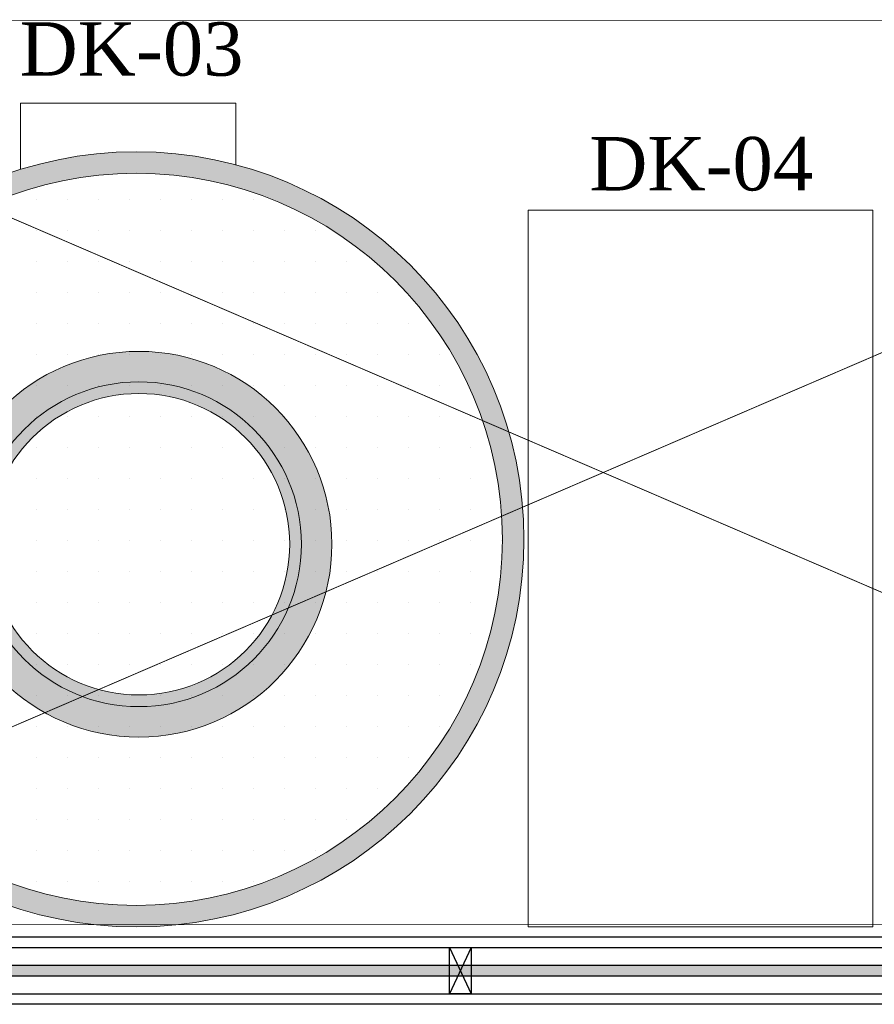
# Model space of a CAD drawing. Extents: x 3940905 to 4145695, y 925352 to 1109797.
# Tile 228 of 256: x 3979573 to 3980565, y 1094633 to 1095777. Entities that reach past the tile are written whole.
import ezdxf

# ---------------------------------------------------------------- set-up
doc = ezdxf.new("R2010")
doc.units = 0
doc.header["$LTSCALE"] = 750
doc.header["$MEASUREMENT"] = 0
doc.linetypes.add('DASHED', pattern=[0.75, 0.5, -0.25])
doc.layers.add('CKD Equipments', color=252, linetype='CONTINUOUS', lineweight=0)
for name, color, linetype in [('CKD-Hood', 1, 'CONTINUOUS'), ('GLASS', 5, 'CONTINUOUS'), ('PARTITION', 16, 'CONTINUOUS'), ('PDF_A - TEXT', 7, 'CONTINUOUS')]:
    doc.layers.add(name, color=color, linetype=linetype)
doc.styles.add('CKD_Dimension Text', font='BOOKOS.TTF')

msp = doc.modelspace()

# ---------------------------------------------------------------- hatches: boundary and pattern name
at = {"layer": 'CKD Equipments', "ltscale": 0.25}
h = msp.add_hatch(color=42, dxfattribs=at)
h.dxf.hatch_style = 1
edge = h.paths.add_edge_path()
edge.add_arc((3979708.7, 1095173.2), 450, 0, 360)
edge = h.paths.add_edge_path(flags=16)
edge.add_arc((3979708.7, 1095173.2), 425, 0, 360)
at = {"layer": 'CKD Equipments', "true_color": 0xff0000}
h = msp.add_hatch(color=1, dxfattribs=at)
edge = h.paths.add_edge_path()
edge.add_arc((3979711.8, 1095167.5), 188.6, -270, 90, ccw=False)
edge = h.paths.add_edge_path()
edge.add_arc((3979711.8, 1095167.5), 175, -270, 90, ccw=False)
edge = h.paths.add_edge_path()
edge.add_arc((3979711.8, 1095167.5), 224, -270, 90, ccw=False)
edge = h.paths.add_edge_path()
edge.add_arc((3979711.8, 1095167.5), 175, -270, 90, ccw=False)
at = {"layer": 'CKD Equipments', "true_color": 0x636466}
h = msp.add_hatch(color=251, dxfattribs=at)
edge = h.paths.add_edge_path(flags=16)
edge.add_arc((3979711.8, 1095167.5), 175, -270, 90, ccw=False)
edge = h.paths.add_edge_path()
edge.add_arc((3979711.8, 1095167.5), 188.6, -270, 90, ccw=False)
at = {"layer": 'GLASS'}
h = msp.add_hatch(color=5, dxfattribs=at)
h.dxf.hatch_style = 1
h.paths.add_polyline_path([(3981359.2, 1094666.3), (3981359.2, 1094678.3), (3979216.6, 1094678.3), (3979216.6, 1094666.3)])
h.paths.add_polyline_path([(3981479.2, 1094678.3), (3981479.2, 1094666.3), (3981525.3, 1094666.3), (3981525.3, 1095108), (3982336.2, 1095108), (3982336.2, 1094666.3), (3984167.3, 1094666.3), (3984167.5, 1095146.5), (3984958.2, 1095146.5), (3984958.2, 1095158.5), (3984155.5, 1095158.5), (3984155.3, 1094678.3), (3982348.2, 1094678.3), (3982348.2, 1095120), (3981513.3, 1095120), (3981513.3, 1094678.3)])

# ---------------------------------------------------------------- linework, layer by layer
at = {"layer": 'CKD Equipments'}
for p, q in [((3979574.4, 1095602.7), (3979574.4, 1095679.5)), ((3979574.4, 1095679.5), (3979824.1, 1095679.5)), ((3979824.1, 1095679.5), (3979824.1, 1095608.2))]:
    msp.add_line(p, q, dxfattribs=at)
at = {"layer": 'CKD Equipments', "color": 7, "linetype": 'Continuous'}
for p, q in [((3979593.1, 1095568.3), (3979593.1, 1095568.3)), ((3979629.1, 1095568.3), (3979629.1, 1095568.3)), ((3979665.1, 1095568.3), (3979665.1, 1095568.3)), ((3979701.1, 1095568.3), (3979701.1, 1095568.3)), ((3979737.1, 1095568.3), (3979737.1, 1095568.3)), ((3979773.1, 1095568.3), (3979773.1, 1095568.3)), ((3979809.1, 1095568.3), (3979809.1, 1095568.3)), ((3979845.1, 1095568.3), (3979845.1, 1095568.3)), ((3979593.1, 1095532.3), (3979593.1, 1095532.3)), ((3979629.1, 1095532.3), (3979629.1, 1095532.3)), ((3979665.1, 1095532.3), (3979665.1, 1095532.3)), ((3979701.1, 1095532.3), (3979701.1, 1095532.3)), ((3979737.1, 1095532.3), (3979737.1, 1095532.3)), ((3979773.1, 1095532.3), (3979773.1, 1095532.3)), ((3979809.1, 1095532.3), (3979809.1, 1095532.3)), ((3979845.1, 1095532.3), (3979845.1, 1095532.3)), ((3979881.1, 1095532.3), (3979881.1, 1095532.3)), ((3979917.1, 1095532.3), (3979917.1, 1095532.3)), ((3979593.1, 1095496.3), (3979593.1, 1095496.3)), ((3979629.1, 1095496.3), (3979629.1, 1095496.3)), ((3979665.1, 1095496.3), (3979665.1, 1095496.3)), ((3979701.1, 1095496.3), (3979701.1, 1095496.3)), ((3979737.1, 1095496.3), (3979737.1, 1095496.3)), ((3979773.1, 1095496.3), (3979773.1, 1095496.3)), ((3979809.1, 1095496.3), (3979809.1, 1095496.3)), ((3979845.1, 1095496.3), (3979845.1, 1095496.3)), ((3979881.1, 1095496.3), (3979881.1, 1095496.3)), ((3979917.1, 1095496.3), (3979917.1, 1095496.3)), ((3979953.1, 1095496.3), (3979953.1, 1095496.3)), ((3979593.1, 1095460.3), (3979593.1, 1095460.3)), ((3979629.1, 1095460.3), (3979629.1, 1095460.3)), ((3979665.1, 1095460.3), (3979665.1, 1095460.3)), ((3979701.1, 1095460.3), (3979701.1, 1095460.3)), ((3979737.1, 1095460.3), (3979737.1, 1095460.3)), ((3979773.1, 1095460.3), (3979773.1, 1095460.3)), ((3979809.1, 1095460.3), (3979809.1, 1095460.3)), ((3979845.1, 1095460.3), (3979845.1, 1095460.3)), ((3979881.1, 1095460.3), (3979881.1, 1095460.3)), ((3979917.1, 1095460.3), (3979917.1, 1095460.3)), ((3979953.1, 1095460.3), (3979953.1, 1095460.3)), ((3979989.1, 1095460.3), (3979989.1, 1095460.3)), ((3979593.1, 1095424.3), (3979593.1, 1095424.3)), ((3979629.1, 1095424.3), (3979629.1, 1095424.3)), ((3979665.1, 1095424.3), (3979665.1, 1095424.3)), ((3979701.1, 1095424.3), (3979701.1, 1095424.3)), ((3979737.1, 1095424.3), (3979737.1, 1095424.3)), ((3979773.1, 1095424.3), (3979773.1, 1095424.3)), ((3979809.1, 1095424.3), (3979809.1, 1095424.3)), ((3979845.1, 1095424.3), (3979845.1, 1095424.3)), ((3979881.1, 1095424.3), (3979881.1, 1095424.3)), ((3979917.1, 1095424.3), (3979917.1, 1095424.3)), ((3979953.1, 1095424.3), (3979953.1, 1095424.3)), ((3979989.1, 1095424.3), (3979989.1, 1095424.3)), ((3980025.1, 1095424.3), (3980025.1, 1095424.3)), ((3979593.1, 1095388.3), (3979593.1, 1095388.3)), ((3979629.1, 1095388.3), (3979629.1, 1095388.3)), ((3979665.1, 1095388.3), (3979665.1, 1095388.3)), ((3979701.1, 1095388.3), (3979701.1, 1095388.3)), ((3979737.1, 1095388.3), (3979737.1, 1095388.3)), ((3979773.1, 1095388.3), (3979773.1, 1095388.3)), ((3979809.1, 1095388.3), (3979809.1, 1095388.3)), ((3979845.1, 1095388.3), (3979845.1, 1095388.3)), ((3979881.1, 1095388.3), (3979881.1, 1095388.3)), ((3979917.1, 1095388.3), (3979917.1, 1095388.3)), ((3979953.1, 1095388.3), (3979953.1, 1095388.3)), ((3979989.1, 1095388.3), (3979989.1, 1095388.3)), ((3980025.1, 1095388.3), (3980025.1, 1095388.3)), ((3980061.1, 1095388.3), (3980061.1, 1095388.3)), ((3979593.1, 1095352.3), (3979593.1, 1095352.3)), ((3979629.1, 1095352.3), (3979629.1, 1095352.3)), ((3979665.1, 1095352.3), (3979665.1, 1095352.3)), ((3979701.1, 1095352.3), (3979701.1, 1095352.3)), ((3979737.1, 1095352.3), (3979737.1, 1095352.3)), ((3979773.1, 1095352.3), (3979773.1, 1095352.3)), ((3979809.1, 1095352.3), (3979809.1, 1095352.3)), ((3979845.1, 1095352.3), (3979845.1, 1095352.3)), ((3979881.1, 1095352.3), (3979881.1, 1095352.3)), ((3979917.1, 1095352.3), (3979917.1, 1095352.3)), ((3979953.1, 1095352.3), (3979953.1, 1095352.3)), ((3979989.1, 1095352.3), (3979989.1, 1095352.3)), ((3980025.1, 1095352.3), (3980025.1, 1095352.3)), ((3980061.1, 1095352.3), (3980061.1, 1095352.3)), ((3979593.1, 1095316.3), (3979593.1, 1095316.3)), ((3979629.1, 1095316.3), (3979629.1, 1095316.3)), ((3979665.1, 1095316.3), (3979665.1, 1095316.3)), ((3979701.1, 1095316.3), (3979701.1, 1095316.3)), ((3979737.1, 1095316.3), (3979737.1, 1095316.3)), ((3979773.1, 1095316.3), (3979773.1, 1095316.3)), ((3979809.1, 1095316.3), (3979809.1, 1095316.3)), ((3979845.1, 1095316.3), (3979845.1, 1095316.3)), ((3979881.1, 1095316.3), (3979881.1, 1095316.3)), ((3979917.1, 1095316.3), (3979917.1, 1095316.3)), ((3979953.1, 1095316.3), (3979953.1, 1095316.3)), ((3979989.1, 1095316.3), (3979989.1, 1095316.3)), ((3980025.1, 1095316.3), (3980025.1, 1095316.3)), ((3980061.1, 1095316.3), (3980061.1, 1095316.3)), ((3980097.1, 1095316.3), (3980097.1, 1095316.3)), ((3979593.1, 1095280.3), (3979593.1, 1095280.3)), ((3979629.1, 1095280.3), (3979629.1, 1095280.3)), ((3979665.1, 1095280.3), (3979665.1, 1095280.3)), ((3979701.1, 1095280.3), (3979701.1, 1095280.3)), ((3979737.1, 1095280.3), (3979737.1, 1095280.3)), ((3979773.1, 1095280.3), (3979773.1, 1095280.3)), ((3979809.1, 1095280.3), (3979809.1, 1095280.3)), ((3979845.1, 1095280.3), (3979845.1, 1095280.3)), ((3979881.1, 1095280.3), (3979881.1, 1095280.3)), ((3979917.1, 1095280.3), (3979917.1, 1095280.3)), ((3979953.1, 1095280.3), (3979953.1, 1095280.3)), ((3979989.1, 1095280.3), (3979989.1, 1095280.3)), ((3980025.1, 1095280.3), (3980025.1, 1095280.3)), ((3980061.1, 1095280.3), (3980061.1, 1095280.3)), ((3980097.1, 1095280.3), (3980097.1, 1095280.3)), ((3979593.1, 1095244.3), (3979593.1, 1095244.3)), ((3979629.1, 1095244.3), (3979629.1, 1095244.3)), ((3979665.1, 1095244.3), (3979665.1, 1095244.3)), ((3979701.1, 1095244.3), (3979701.1, 1095244.3)), ((3979737.1, 1095244.3), (3979737.1, 1095244.3)), ((3979773.1, 1095244.3), (3979773.1, 1095244.3)), ((3979809.1, 1095244.3), (3979809.1, 1095244.3)), ((3979845.1, 1095244.3), (3979845.1, 1095244.3)), ((3979881.1, 1095244.3), (3979881.1, 1095244.3)), ((3979917.1, 1095244.3), (3979917.1, 1095244.3)), ((3979953.1, 1095244.3), (3979953.1, 1095244.3)), ((3979989.1, 1095244.3), (3979989.1, 1095244.3)), ((3980025.1, 1095244.3), (3980025.1, 1095244.3)), ((3980061.1, 1095244.3), (3980061.1, 1095244.3)), ((3980097.1, 1095244.3), (3980097.1, 1095244.3)), ((3979593.1, 1095208.3), (3979593.1, 1095208.3)), ((3979629.1, 1095208.3), (3979629.1, 1095208.3)), ((3979665.1, 1095208.3), (3979665.1, 1095208.3)), ((3979701.1, 1095208.3), (3979701.1, 1095208.3)), ((3979737.1, 1095208.3), (3979737.1, 1095208.3)), ((3979773.1, 1095208.3), (3979773.1, 1095208.3)), ((3979809.1, 1095208.3), (3979809.1, 1095208.3)), ((3979845.1, 1095208.3), (3979845.1, 1095208.3)), ((3979881.1, 1095208.3), (3979881.1, 1095208.3)), ((3979917.1, 1095208.3), (3979917.1, 1095208.3)), ((3979953.1, 1095208.3), (3979953.1, 1095208.3)), ((3979989.1, 1095208.3), (3979989.1, 1095208.3)), ((3980025.1, 1095208.3), (3980025.1, 1095208.3)), ((3980061.1, 1095208.3), (3980061.1, 1095208.3)), ((3980097.1, 1095208.3), (3980097.1, 1095208.3)), ((3979593.1, 1095172.3), (3979593.1, 1095172.3)), ((3979629.1, 1095172.3), (3979629.1, 1095172.3)), ((3979665.1, 1095172.3), (3979665.1, 1095172.3)), ((3979701.1, 1095172.3), (3979701.1, 1095172.3)), ((3979737.1, 1095172.3), (3979737.1, 1095172.3)), ((3979773.1, 1095172.3), (3979773.1, 1095172.3)), ((3979809.1, 1095172.3), (3979809.1, 1095172.3)), ((3979845.1, 1095172.3), (3979845.1, 1095172.3)), ((3979881.1, 1095172.3), (3979881.1, 1095172.3)), ((3979917.1, 1095172.3), (3979917.1, 1095172.3)), ((3979953.1, 1095172.3), (3979953.1, 1095172.3)), ((3979989.1, 1095172.3), (3979989.1, 1095172.3)), ((3980025.1, 1095172.3), (3980025.1, 1095172.3)), ((3980061.1, 1095172.3), (3980061.1, 1095172.3)), ((3980097.1, 1095172.3), (3980097.1, 1095172.3)), ((3980133.1, 1095172.3), (3980133.1, 1095172.3)), ((3979593.1, 1095136.3), (3979593.1, 1095136.3)), ((3979629.1, 1095136.3), (3979629.1, 1095136.3)), ((3979665.1, 1095136.3), (3979665.1, 1095136.3)), ((3979701.1, 1095136.3), (3979701.1, 1095136.3)), ((3979737.1, 1095136.3), (3979737.1, 1095136.3)), ((3979773.1, 1095136.3), (3979773.1, 1095136.3)), ((3979809.1, 1095136.3), (3979809.1, 1095136.3)), ((3979845.1, 1095136.3), (3979845.1, 1095136.3)), ((3979881.1, 1095136.3), (3979881.1, 1095136.3)), ((3979917.1, 1095136.3), (3979917.1, 1095136.3)), ((3979953.1, 1095136.3), (3979953.1, 1095136.3)), ((3979989.1, 1095136.3), (3979989.1, 1095136.3)), ((3980025.1, 1095136.3), (3980025.1, 1095136.3)), ((3980061.1, 1095136.3), (3980061.1, 1095136.3)), ((3980097.1, 1095136.3), (3980097.1, 1095136.3)), ((3979593.1, 1095100.3), (3979593.1, 1095100.3)), ((3979629.1, 1095100.3), (3979629.1, 1095100.3)), ((3979665.1, 1095100.3), (3979665.1, 1095100.3)), ((3979701.1, 1095100.3), (3979701.1, 1095100.3)), ((3979737.1, 1095100.3), (3979737.1, 1095100.3)), ((3979773.1, 1095100.3), (3979773.1, 1095100.3)), ((3979809.1, 1095100.3), (3979809.1, 1095100.3)), ((3979845.1, 1095100.3), (3979845.1, 1095100.3)), ((3979881.1, 1095100.3), (3979881.1, 1095100.3)), ((3979917.1, 1095100.3), (3979917.1, 1095100.3)), ((3979953.1, 1095100.3), (3979953.1, 1095100.3)), ((3979989.1, 1095100.3), (3979989.1, 1095100.3)), ((3980025.1, 1095100.3), (3980025.1, 1095100.3)), ((3980061.1, 1095100.3), (3980061.1, 1095100.3)), ((3980097.1, 1095100.3), (3980097.1, 1095100.3)), ((3979593.1, 1095064.3), (3979593.1, 1095064.3)), ((3979629.1, 1095064.3), (3979629.1, 1095064.3)), ((3979665.1, 1095064.3), (3979665.1, 1095064.3)), ((3979701.1, 1095064.3), (3979701.1, 1095064.3)), ((3979737.1, 1095064.3), (3979737.1, 1095064.3)), ((3979773.1, 1095064.3), (3979773.1, 1095064.3)), ((3979809.1, 1095064.3), (3979809.1, 1095064.3)), ((3979845.1, 1095064.3), (3979845.1, 1095064.3)), ((3979881.1, 1095064.3), (3979881.1, 1095064.3)), ((3979917.1, 1095064.3), (3979917.1, 1095064.3)), ((3979953.1, 1095064.3), (3979953.1, 1095064.3)), ((3979989.1, 1095064.3), (3979989.1, 1095064.3)), ((3980025.1, 1095064.3), (3980025.1, 1095064.3)), ((3980061.1, 1095064.3), (3980061.1, 1095064.3)), ((3980097.1, 1095064.3), (3980097.1, 1095064.3)), ((3979593.1, 1095028.3), (3979593.1, 1095028.3)), ((3979629.1, 1095028.3), (3979629.1, 1095028.3)), ((3979665.1, 1095028.3), (3979665.1, 1095028.3)), ((3979701.1, 1095028.3), (3979701.1, 1095028.3)), ((3979737.1, 1095028.3), (3979737.1, 1095028.3)), ((3979773.1, 1095028.3), (3979773.1, 1095028.3)), ((3979809.1, 1095028.3), (3979809.1, 1095028.3)), ((3979845.1, 1095028.3), (3979845.1, 1095028.3)), ((3979881.1, 1095028.3), (3979881.1, 1095028.3)), ((3979917.1, 1095028.3), (3979917.1, 1095028.3)), ((3979953.1, 1095028.3), (3979953.1, 1095028.3)), ((3979989.1, 1095028.3), (3979989.1, 1095028.3)), ((3980025.1, 1095028.3), (3980025.1, 1095028.3)), ((3980061.1, 1095028.3), (3980061.1, 1095028.3)), ((3980097.1, 1095028.3), (3980097.1, 1095028.3)), ((3979593.1, 1094992.3), (3979593.1, 1094992.3)), ((3979629.1, 1094992.3), (3979629.1, 1094992.3)), ((3979665.1, 1094992.3), (3979665.1, 1094992.3)), ((3979701.1, 1094992.3), (3979701.1, 1094992.3)), ((3979737.1, 1094992.3), (3979737.1, 1094992.3)), ((3979773.1, 1094992.3), (3979773.1, 1094992.3)), ((3979809.1, 1094992.3), (3979809.1, 1094992.3)), ((3979845.1, 1094992.3), (3979845.1, 1094992.3)), ((3979881.1, 1094992.3), (3979881.1, 1094992.3)), ((3979917.1, 1094992.3), (3979917.1, 1094992.3)), ((3979953.1, 1094992.3), (3979953.1, 1094992.3)), ((3979989.1, 1094992.3), (3979989.1, 1094992.3)), ((3980025.1, 1094992.3), (3980025.1, 1094992.3)), ((3980061.1, 1094992.3), (3980061.1, 1094992.3)), ((3979593.1, 1094956.3), (3979593.1, 1094956.3)), ((3979629.1, 1094956.3), (3979629.1, 1094956.3)), ((3979665.1, 1094956.3), (3979665.1, 1094956.3)), ((3979701.1, 1094956.3), (3979701.1, 1094956.3)), ((3979737.1, 1094956.3), (3979737.1, 1094956.3)), ((3979773.1, 1094956.3), (3979773.1, 1094956.3)), ((3979809.1, 1094956.3), (3979809.1, 1094956.3)), ((3979845.1, 1094956.3), (3979845.1, 1094956.3)), ((3979881.1, 1094956.3), (3979881.1, 1094956.3)), ((3979917.1, 1094956.3), (3979917.1, 1094956.3)), ((3979953.1, 1094956.3), (3979953.1, 1094956.3)), ((3979989.1, 1094956.3), (3979989.1, 1094956.3)), ((3980025.1, 1094956.3), (3980025.1, 1094956.3)), ((3980061.1, 1094956.3), (3980061.1, 1094956.3)), ((3979593.1, 1094920.3), (3979593.1, 1094920.3)), ((3979629.1, 1094920.3), (3979629.1, 1094920.3)), ((3979665.1, 1094920.3), (3979665.1, 1094920.3)), ((3979701.1, 1094920.3), (3979701.1, 1094920.3)), ((3979737.1, 1094920.3), (3979737.1, 1094920.3)), ((3979773.1, 1094920.3), (3979773.1, 1094920.3)), ((3979809.1, 1094920.3), (3979809.1, 1094920.3)), ((3979845.1, 1094920.3), (3979845.1, 1094920.3)), ((3979881.1, 1094920.3), (3979881.1, 1094920.3)), ((3979917.1, 1094920.3), (3979917.1, 1094920.3)), ((3979953.1, 1094920.3), (3979953.1, 1094920.3)), ((3979989.1, 1094920.3), (3979989.1, 1094920.3)), ((3980025.1, 1094920.3), (3980025.1, 1094920.3)), ((3979593.1, 1094884.3), (3979593.1, 1094884.3)), ((3979629.1, 1094884.3), (3979629.1, 1094884.3)), ((3979665.1, 1094884.3), (3979665.1, 1094884.3)), ((3979701.1, 1094884.3), (3979701.1, 1094884.3)), ((3979737.1, 1094884.3), (3979737.1, 1094884.3)), ((3979773.1, 1094884.3), (3979773.1, 1094884.3)), ((3979809.1, 1094884.3), (3979809.1, 1094884.3)), ((3979845.1, 1094884.3), (3979845.1, 1094884.3)), ((3979881.1, 1094884.3), (3979881.1, 1094884.3)), ((3979917.1, 1094884.3), (3979917.1, 1094884.3)), ((3979953.1, 1094884.3), (3979953.1, 1094884.3)), ((3979989.1, 1094884.3), (3979989.1, 1094884.3)), ((3979593.1, 1094848.3), (3979593.1, 1094848.3)), ((3979629.1, 1094848.3), (3979629.1, 1094848.3)), ((3979665.1, 1094848.3), (3979665.1, 1094848.3)), ((3979701.1, 1094848.3), (3979701.1, 1094848.3)), ((3979737.1, 1094848.3), (3979737.1, 1094848.3)), ((3979773.1, 1094848.3), (3979773.1, 1094848.3)), ((3979809.1, 1094848.3), (3979809.1, 1094848.3)), ((3979845.1, 1094848.3), (3979845.1, 1094848.3)), ((3979881.1, 1094848.3), (3979881.1, 1094848.3)), ((3979917.1, 1094848.3), (3979917.1, 1094848.3)), ((3979953.1, 1094848.3), (3979953.1, 1094848.3)), ((3979593.1, 1094812.3), (3979593.1, 1094812.3)), ((3979629.1, 1094812.3), (3979629.1, 1094812.3)), ((3979665.1, 1094812.3), (3979665.1, 1094812.3)), ((3979701.1, 1094812.3), (3979701.1, 1094812.3)), ((3979737.1, 1094812.3), (3979737.1, 1094812.3)), ((3979773.1, 1094812.3), (3979773.1, 1094812.3)), ((3979809.1, 1094812.3), (3979809.1, 1094812.3)), ((3979845.1, 1094812.3), (3979845.1, 1094812.3)), ((3979881.1, 1094812.3), (3979881.1, 1094812.3)), ((3979917.1, 1094812.3), (3979917.1, 1094812.3)), ((3979593.1, 1094776.3), (3979593.1, 1094776.3)), ((3979629.1, 1094776.3), (3979629.1, 1094776.3)), ((3979665.1, 1094776.3), (3979665.1, 1094776.3)), ((3979701.1, 1094776.3), (3979701.1, 1094776.3)), ((3979737.1, 1094776.3), (3979737.1, 1094776.3)), ((3979773.1, 1094776.3), (3979773.1, 1094776.3)), ((3979809.1, 1094776.3), (3979809.1, 1094776.3)), ((3979845.1, 1094776.3), (3979845.1, 1094776.3))]:
    msp.add_line(p, q, dxfattribs=at)
at = {"layer": 'CKD Equipments', "color": 252}
for p, q in [((3980163.8, 1095555.5), (3980563.8, 1095555.5)), ((3980163.8, 1094723.2), (3980163.8, 1095555.5)), ((3980563.8, 1095555.5), (3980563.8, 1094723.2)), ((3980563.8, 1094723.2), (3980163.8, 1094723.2))]:
    msp.add_line(p, q, dxfattribs=at)
at = {"layer": 'CKD Equipments', "ltscale": 0.25}
for radius in [450, 425]:
    msp.add_circle((3979708.7, 1095173.2), radius, dxfattribs=at)
at = {"layer": 'CKD Equipments'}
for radius in [224, 188.6, 175]:
    msp.add_circle((3979711.8, 1095167.5, -26726.9), radius, dxfattribs=at)
at = {"layer": 'CKD-Hood', "linetype": 'DASHED', "const_width": 1}
msp.add_lwpolyline([(3979030.8, 1095775.8), (3981470.8, 1095775.8), (3981470.8, 1094725.8), (3979030.8, 1094725.8), (3979030.8, 1095775.8), (3981470.8, 1094725.8), (3979030.8, 1094725.8), (3981470.8, 1095775.8)], dxfattribs=at)
at = {"layer": 'GLASS'}
msp.add_lwpolyline([(3981359.2, 1094678.3), (3979216.6, 1094678.3), (3979216.6, 1094666.3), (3981359.2, 1094666.3)], dxfattribs=at)
at = {"layer": 'PARTITION', "color": 8, "ltscale": 2}
for p, q in [((3980097.4, 1094699.2), (3980072.4, 1094645.3)), ((3980072.4, 1094699.2), (3980097.4, 1094645.3))]:
    msp.add_line(p, q, dxfattribs=at)
at = {"layer": 'PARTITION', "ltscale": 2}
for points in [[(3981359.2, 1094711.2), (3978857.1, 1094711.2), (3978857.1, 1094699.2), (3981359.2, 1094699.2)], [(3981559.2, 1094633.3), (3978857.1, 1094633.3), (3978857.1, 1094645.3), (3981559.2, 1094645.3)]]:
    msp.add_lwpolyline(points, close=True, dxfattribs=at)
msp.add_lwpolyline([(3980097.4, 1094699.2), (3980097.4, 1094645.3), (3980072.4, 1094645.3), (3980072.4, 1094699.2), (3980097.4, 1094699.2)], dxfattribs=at)

# ---------------------------------------------------------------- texts
at = {"layer": 'PDF_A - TEXT', "char_height": 61.96, "attachment_point": 1, "style": 'CKD_Dimension Text'}
for s, insert, width in [('DK-03', (3979573.2, 1095773.6), 1204.096), ('DK-04', (3980234.5, 1095640.3), 376.228)]:
    msp.add_mtext(s, dxfattribs=dict(at, insert=insert, width=width))

doc.saveas('drawing.dxf')
